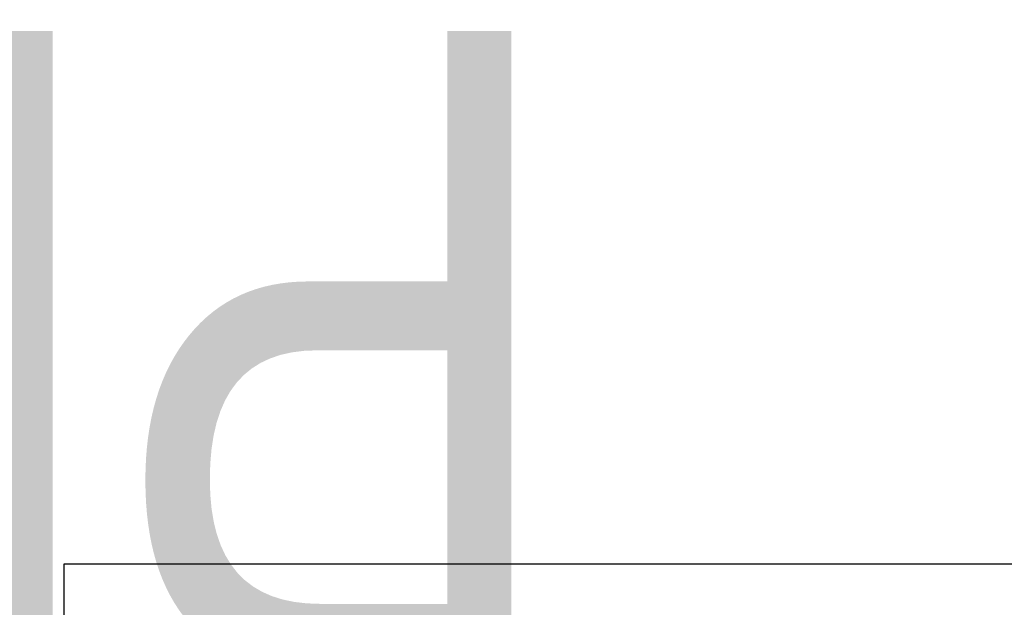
# Model space of a CAD drawing. Header units: millimetres. Extents: x -184 to 786, y -69 to 356.
# Tile 16 of 18: x -5 to 103, y 292 to 356. Entities that reach past the tile are written whole.
import ezdxf
from ezdxf.enums import TextEntityAlignment as Align

# ---------------------------------------------------------------- set-up
doc = ezdxf.new("R2018")
doc.units = ezdxf.units.MM
doc.layers.add('Кромка (ГОСТ)', color=7, linetype='Continuous', lineweight=50)
doc.layers.add('Обозначение (ГОСТ)', color=7, linetype='Continuous', lineweight=25)
doc.styles.get("Standard").update_dxf_attribs({"font": 'GOST Common Italic.ttf'})

# ---------------------------------------------------------------- blocks, each defined once
blk = doc.blocks.new('ГОСТ - Доп. графы 3')
at = {"layer": 'Обозначение (ГОСТ)', "lineweight": 30, "width": 0.8}
blk.add_attdef('ОБОЗНАЧЕНИЕ', text='', height=5, rotation=180, dxfattribs=at).set_placement((34.94, -6.97), align=Align.MIDDLE_CENTER)
blk = doc.blocks.new('Рамки ГОСТ_ граница 297x210')
at = {"layer": 'Кромка (ГОСТ)', "lineweight": 25}
for p, q in [((0, 0), (0, 297)), ((0, 297), (210, 297))]:
    blk.add_line(p, q, dxfattribs=at)

msp = doc.modelspace()

# ---------------------------------------------------------------- block references
ref = msp.add_blockref('ГОСТ - Доп. графы 3', (20, 292))
lines = msp.add_mtext('\\W0.8000;PF05 C', dxfattribs={"layer": 'Обозначение (ГОСТ)', "insert": (54.9421, 285.0324), "char_height": 70.124838, "attachment_point": 1, "rotation": 180})
ref.add_attrib('ОБОЗНАЧЕНИЕ', '', (54.9421, 285.0324)).embed_mtext(lines)
msp.add_blockref('Рамки ГОСТ_ граница 297x210', (0, 0))

doc.saveas('drawing.dxf')
